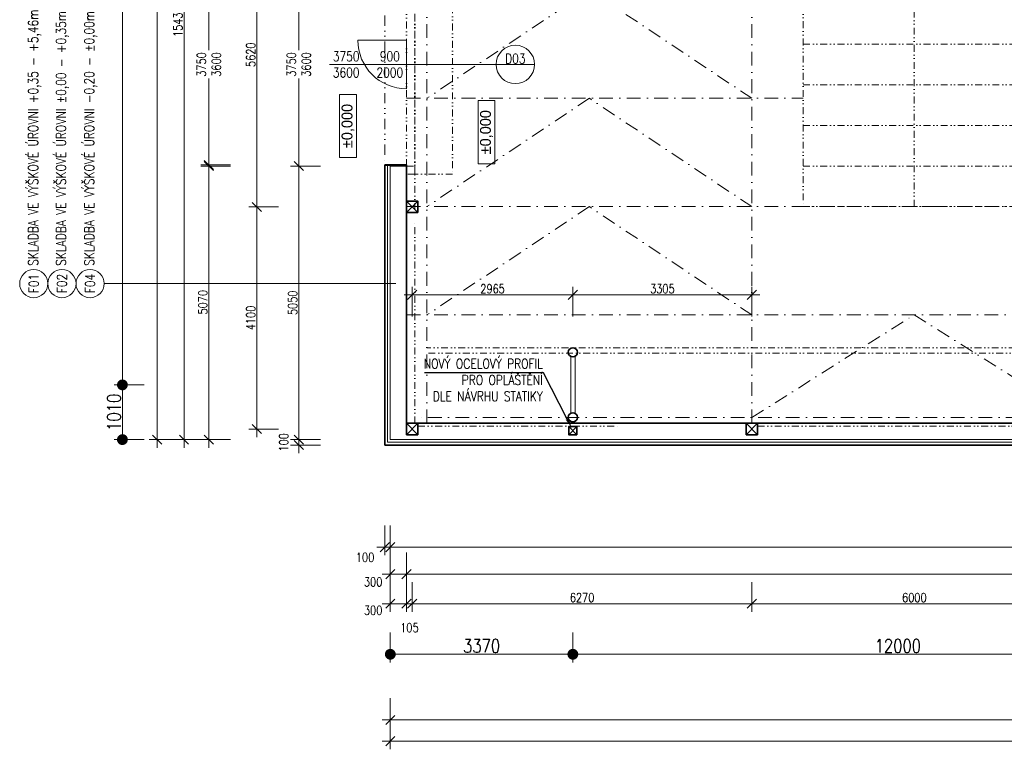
# Model space of a CAD drawing. Header units: millimetres. Extents: x -485339 to 350584, y -1189934 to 0.
# Tile 19 of 178: x -283255 to -265077, y -1065795 to -1052326. Entities that reach past the tile are written whole.
import ezdxf
from ezdxf import colors
from ezdxf.entities.mleader import LeaderData, LeaderLine
from ezdxf.enums import TextEntityAlignment as Align
from ezdxf.math import Vec2, Vec3

# ---------------------------------------------------------------- set-up
doc = ezdxf.new("R2010")
doc.units = ezdxf.units.MM
doc.header["$LTSCALE"] = 10
doc.linetypes.add('DASHDOT', pattern=[25.4, 12.7, -6.35, 0, -6.35])
doc.linetypes.add('DĚLICÍ2', pattern=[15.875, 6.35, -3.175, 0, -3.175, 0, -3.175])
doc.layers.get('Defpoints').update_dxf_attribs({"color": 201})
for name, color, linetype, lineweight in [('N_dveře', 10, 'Continuous', 18), ('N_kóty', 10, 'Continuous', 18), ('N_popis', 10, 'Continuous', 18), ('N_popis_otvory', 10, 'Continuous', 18), ('N_čáry_nad', 10, 'DĚLICÍ2', 18), ('N_čáry_obrys', 10, 'Continuous', 35), ('N_čáry_obv.plášt', 212, 'Continuous', 18), ('N_čáry_plné', 10, 'Continuous', 18), ('St_kóty', 132, 'Continuous', 18), ('St_sloupy_konstrukce haly', 5, 'Continuous', 35), ('St_sloupy_opláštění_půdorys', 25, 'Continuous', 35), ('St_čáry_nad', 250, 'DĚLICÍ2', 18), ('St_čáry_osy', 250, 'DASHDOT', 18), ('St_čáry_plné', 250, 'Continuous', 18)]:
    doc.layers.add(name, color=color, linetype=linetype, lineweight=lineweight)
doc.styles.add('1_50', font='txt', dxfattribs={"height": 100})
doc.styles.get("Standard").update_dxf_attribs({"font": 'simplex.shx', "width": 0.8})
doc.linetypes.add('IZOLACE', pattern='A,0.0001,-0.1,[134,ltypeshp.shx,S=0.1,R=0,X=-0.1,Y=0],-0.2,[134,ltypeshp.shx,S=0.1,R=180,X=0.1,Y=0],-0.1', length=0.4001)
doc.dimstyles.new('stavebníM100', dxfattribs={"dimtxt": 165, "dimasz": 170, "dimexe": 150, "dimexo": 100, "dimgap": 30, "dimtad": 1, "dimdec": 0, "dimtxsty": 'Standard', "dimblk": 'OBLIQUE', "dimcen": -2.5, "dimdle": 150, "dimclrd": 256, "dimclre": 256, "dimclrt": 256, "dimadec": 4, "dimazin": 0, "dimtfac": 1, "dimtdec": 0, "dimtmove": 2, "dimatfit": 3, "dimldrblk": 'OBLIQUE', "dimfxl": 400, "dimfxlon": 1, "dimlwd": -1, "dimlwe": -1, "dimarcsym": 0})
doc.dimstyles.new('stavebníM100_modul', dxfattribs={"dimtxt": 250, "dimasz": 200, "dimexe": 150, "dimexo": 100, "dimgap": 30, "dimtad": 1, "dimdec": 0, "dimtxsty": 'Standard', "dimblk": 'DOT', "dimcen": -2.5, "dimdle": 150, "dimclrd": 256, "dimclre": 256, "dimclrt": 256, "dimadec": 4, "dimazin": 0, "dimtfac": 1, "dimtdec": 0, "dimtmove": 2, "dimatfit": 3, "dimldrblk": 'OBLIQUE', "dimfxl": 400, "dimfxlon": 1, "dimlwd": -1, "dimlwe": -1, "dimarcsym": 0})

# ---------------------------------------------------------------- blocks, each defined once
blk = doc.blocks.new('G$C08AFE675')
at = {"layer": 'St_sloupy_konstrukce haly', "color": 250, "lineweight": 18, "ltscale": 2}
for points in [[(-525, 40), (525, 40)], [(-525, -40), (525, -40)]]:
    blk.add_lwpolyline(points, dxfattribs=at)
at = {"layer": 'St_sloupy_konstrukce haly', "ltscale": 2}
for centre in [(-600, 0), (600, 0)]:
    blk.add_circle(centre, 85, dxfattribs=at)
blk = doc.blocks.new('G$C0F2906C7')
at = {"layer": 'St_sloupy_opláštění_půdorys', "ltscale": 2}
blk.add_lwpolyline([(-105, -105), (105, -105), (105, 105), (-105, 105)], close=True, dxfattribs=at)
for points in [[(-105, 105), (105, -105)], [(105, 105), (-105, -105)]]:
    blk.add_lwpolyline(points, dxfattribs=at)
blk = doc.blocks.new('G$CE3D3B369')
at = {"layer": 'St_čáry_osy', "linetype": 'ByBlock', "ltscale": 2}
blk.add_lwpolyline([(0, 0), (12000, 0), (12000, 4100), (0, 4100)], close=True, dxfattribs=at)
for points in [[(750, 4100), (750, 0)], [(1500, 4100), (1500, 0)], [(2250, 4100), (2250, 0)], [(3000, 4100), (3000, 0)], [(3750, 4100), (3750, 0)], [(4500, 4100), (4500, 0)], [(5250, 4100), (5250, 0)], [(6000, 4100), (6000, 0)], [(6750, 4100), (6750, 0)], [(7500, 4100), (7500, 0)], [(8250, 4100), (8250, 0)], [(9000, 4100), (9000, 0)], [(9750, 4100), (9750, 0)], [(10500, 4100), (10500, 0)], [(11250, 4100), (11250, 0)], [(0, 2050), (12000, 2050)]]:
    blk.add_lwpolyline(points, dxfattribs=at)
at = {"layer": 'St_čáry_osy', "ltscale": 2}
blk.add_lwpolyline([(12000, 4100), (12000, 0)], dxfattribs=at)
blk = doc.blocks.new('*U6988')
at = {"layer": 'St_čáry_osy', "ltscale": 2}
blk.add_lwpolyline([(-3000, -1945), (-4, -55), (3000, -1945)], dxfattribs=at)
blk = doc.blocks.new('*U6987')
at = {"layer": 'St_čáry_osy', "ltscale": 2}
blk.add_blockref('*U6988', (0, 0), dxfattribs=at)
blk = doc.blocks.new('*U6992')
at = {"layer": 'St_čáry_osy', "ltscale": 2}
blk.add_lwpolyline([(3000, -1000), (0, 1000), (-3000, -1000)], dxfattribs=at)
blk = doc.blocks.new('*U6991')
at = {"layer": 'St_čáry_osy', "ltscale": 2}
for p in [(0, 14000), (0, 12000), (0, 10000), (0, 8000), (0, 6000), (0, 4000), (0, 2000), (0, 0)]:
    blk.add_blockref('*U6992', p, dxfattribs=at)
blk = doc.blocks.new('_OBLIQUE')
at = {"color": 0, "linetype": 'ByBlock'}
blk.add_line((-0.5, -0.5), (0.5, 0.5), dxfattribs=at)
blk = doc.blocks.new('*D6995')
at = {"layer": 'Defpoints', "color": 0}
for p in [(-276413, -1061874), (-276113, -1061874), (-276113, -1062563)]:
    blk.add_point(p, dxfattribs=at)
at = {"layer": 'St_kóty'}
for p, q in [((-276413, -1062163), (-276413, -1062713)), ((-276113, -1062163), (-276113, -1062713)), ((-276563, -1062563), (-275963, -1062563))]:
    blk.add_line(p, q, dxfattribs=at)
at = {"layer": 'St_kóty', "linetype": 'ByBlock', "xscale": 170, "yscale": 170, "zscale": 170, "rotation": 180}
blk.add_blockref('_OBLIQUE', (-276413, -1062563), dxfattribs=at)
at = {"layer": 'St_kóty', "linetype": 'ByBlock', "xscale": 170, "yscale": 170, "zscale": 170}
blk.add_blockref('_OBLIQUE', (-276113, -1062563), dxfattribs=at)
at = {"layer": 'St_kóty', "insert": (-276730, -1062705), "char_height": 165, "attachment_point": 5}
blk.add_mtext('300', dxfattribs=at)
blk = doc.blocks.new('*D6996')
at = {"layer": 'Defpoints', "color": 0}
for p in [(-276113, -1061874), (-206363, -1062274), (-206363, -1062563)]:
    blk.add_point(p, dxfattribs=at)
at = {"layer": 'St_kóty'}
for p, q in [((-276113, -1062163), (-276113, -1062713)), ((-206363, -1062374), (-206363, -1062713)), ((-276263, -1062563), (-206213, -1062563))]:
    blk.add_line(p, q, dxfattribs=at)
at = {"layer": 'St_kóty', "linetype": 'ByBlock', "xscale": 170, "yscale": 170, "zscale": 170, "rotation": 180}
blk.add_blockref('_OBLIQUE', (-276113, -1062563), dxfattribs=at)
at = {"layer": 'St_kóty', "linetype": 'ByBlock', "xscale": 170, "yscale": 170, "zscale": 170}
blk.add_blockref('_OBLIQUE', (-206363, -1062563), dxfattribs=at)
at = {"layer": 'St_kóty', "insert": (-241238, -1062450), "char_height": 165, "attachment_point": 5}
blk.add_mtext('69750', dxfattribs=at)
blk = doc.blocks.new('*D7010')
at = {"layer": 'Defpoints', "color": 0}
for p in [(-276413, -1060078), (-276113, -1060078), (-276113, -1063107)]:
    blk.add_point(p, dxfattribs=at)
at = {"layer": 'St_kóty'}
for p, q in [((-276413, -1062707), (-276413, -1063257)), ((-276113, -1062707), (-276113, -1063257)), ((-276563, -1063107), (-275963, -1063107))]:
    blk.add_line(p, q, dxfattribs=at)
at = {"layer": 'St_kóty', "linetype": 'ByBlock', "xscale": 170, "yscale": 170, "zscale": 170, "rotation": 180}
blk.add_blockref('_OBLIQUE', (-276413, -1063107), dxfattribs=at)
at = {"layer": 'St_kóty', "linetype": 'ByBlock', "xscale": 170, "yscale": 170, "zscale": 170}
blk.add_blockref('_OBLIQUE', (-276113, -1063107), dxfattribs=at)
at = {"layer": 'St_kóty', "insert": (-276730, -1063230), "char_height": 165, "attachment_point": 5}
blk.add_mtext('300', dxfattribs=at)
blk = doc.blocks.new('*D7011')
at = {"layer": 'Defpoints', "color": 0}
for p in [(-276008, -1059883), (-276113, -1060078), (-276008, -1063107)]:
    blk.add_point(p, dxfattribs=at)
at = {"layer": 'St_kóty'}
for p, q in [((-276113, -1062707), (-276113, -1063257)), ((-276008, -1062707), (-276008, -1063257)), ((-276263, -1063107), (-275858, -1063107))]:
    blk.add_line(p, q, dxfattribs=at)
at = {"layer": 'St_kóty', "linetype": 'ByBlock', "xscale": 170, "yscale": 170, "zscale": 170, "rotation": 180}
blk.add_blockref('_OBLIQUE', (-276113, -1063107), dxfattribs=at)
at = {"layer": 'St_kóty', "linetype": 'ByBlock', "xscale": 170, "yscale": 170, "zscale": 170}
blk.add_blockref('_OBLIQUE', (-276008, -1063107), dxfattribs=at)
at = {"layer": 'St_kóty', "insert": (-276060, -1063549), "char_height": 165, "attachment_point": 5}
blk.add_mtext('105', dxfattribs=at)
blk = doc.blocks.new('*D7012')
at = {"layer": 'Defpoints', "color": 0}
for p in [(-276008, -1059883), (-269738, -1059883), (-269738, -1063107)]:
    blk.add_point(p, dxfattribs=at)
at = {"layer": 'St_kóty'}
for p, q in [((-276008, -1062707), (-276008, -1063257)), ((-269738, -1062707), (-269738, -1063257)), ((-276158, -1063107), (-269588, -1063107))]:
    blk.add_line(p, q, dxfattribs=at)
at = {"layer": 'St_kóty', "linetype": 'ByBlock', "xscale": 170, "yscale": 170, "zscale": 170, "rotation": 180}
blk.add_blockref('_OBLIQUE', (-276008, -1063107), dxfattribs=at)
at = {"layer": 'St_kóty', "linetype": 'ByBlock', "xscale": 170, "yscale": 170, "zscale": 170}
blk.add_blockref('_OBLIQUE', (-269738, -1063107), dxfattribs=at)
at = {"layer": 'St_kóty', "insert": (-272873, -1062994), "char_height": 165, "attachment_point": 5}
blk.add_mtext('6270', dxfattribs=at)
blk = doc.blocks.new('*D7013')
at = {"layer": 'Defpoints', "color": 0}
for p in [(-269738, -1059883), (-263738, -1059883), (-263738, -1063107)]:
    blk.add_point(p, dxfattribs=at)
at = {"layer": 'St_kóty'}
for p, q in [((-269738, -1062707), (-269738, -1063257)), ((-263738, -1062707), (-263738, -1063257)), ((-269888, -1063107), (-263588, -1063107))]:
    blk.add_line(p, q, dxfattribs=at)
at = {"layer": 'St_kóty', "linetype": 'ByBlock', "xscale": 170, "yscale": 170, "zscale": 170, "rotation": 180}
blk.add_blockref('_OBLIQUE', (-269738, -1063107), dxfattribs=at)
at = {"layer": 'St_kóty', "linetype": 'ByBlock', "xscale": 170, "yscale": 170, "zscale": 170}
blk.add_blockref('_OBLIQUE', (-263738, -1063107), dxfattribs=at)
at = {"layer": 'St_kóty', "insert": (-266738, -1062994), "char_height": 165, "attachment_point": 5}
blk.add_mtext('6000', dxfattribs=at)
blk = doc.blocks.new('_Dot')
at = {"color": 0, "linetype": 'ByBlock', "lineweight": -2}
blk.add_line((-0.5, 0), (-1, 0), dxfattribs=at)
at = {"color": 0, "linetype": 'ByBlock', "const_width": 0.5}
blk.add_lwpolyline([(-0.25, 0, 1), (0.25, 0, 1)], format="xyb", close=True, dxfattribs=at)
blk = doc.blocks.new('*D7039')
at = {"layer": 'Defpoints', "color": 0}
for p in [(-273043, -1040868), (-261043, -1040868), (-273043, -1064041)]:
    blk.add_point(p, dxfattribs=at)
at = {"layer": 'St_kóty'}
for p, q in [((-273043, -1063641), (-273043, -1064191)), ((-261043, -1063641), (-261043, -1064191)), ((-261243, -1064041), (-272843, -1064041))]:
    blk.add_line(p, q, dxfattribs=at)
at = {"layer": 'St_kóty', "linetype": 'ByBlock', "xscale": 200, "yscale": 200, "zscale": 200, "rotation": 180}
blk.add_blockref('_Dot', (-273043, -1064041), dxfattribs=at)
at = {"layer": 'St_kóty', "linetype": 'ByBlock', "xscale": 200, "yscale": 200, "zscale": 200}
blk.add_blockref('_Dot', (-261043, -1064041), dxfattribs=at)
at = {"layer": 'St_kóty', "insert": (-267043, -1063886), "char_height": 250, "attachment_point": 5}
blk.add_mtext('12000', dxfattribs=at)
blk = doc.blocks.new('*D7040')
at = {"layer": 'Defpoints', "color": 0}
for p in [(-273043, -1040868), (-276413, -1060078), (-276413, -1064041)]:
    blk.add_point(p, dxfattribs=at)
at = {"layer": 'St_kóty'}
for p, q in [((-276413, -1063641), (-276413, -1064191)), ((-273043, -1063641), (-273043, -1064191)), ((-273243, -1064041), (-276213, -1064041))]:
    blk.add_line(p, q, dxfattribs=at)
at = {"layer": 'St_kóty', "linetype": 'ByBlock', "xscale": 200, "yscale": 200, "zscale": 200, "rotation": 180}
blk.add_blockref('_Dot', (-276413, -1064041), dxfattribs=at)
at = {"layer": 'St_kóty', "linetype": 'ByBlock', "xscale": 200, "yscale": 200, "zscale": 200}
blk.add_blockref('_Dot', (-273043, -1064041), dxfattribs=at)
at = {"layer": 'St_kóty', "insert": (-274728, -1063886), "char_height": 250, "attachment_point": 5}
blk.add_mtext('3370', dxfattribs=at)
blk = doc.blocks.new('*D7041')
at = {"layer": 'Defpoints', "color": 0}
for p in [(-279762, -1055008), (-277582, -1055008), (-277482, -1060078)]:
    blk.add_point(p, dxfattribs=at)
at = {"layer": 'St_kóty'}
for p, q in [((-279762, -1060228), (-279762, -1054858)), ((-279362, -1055008), (-279912, -1055008)), ((-279362, -1060078), (-279912, -1060078))]:
    blk.add_line(p, q, dxfattribs=at)
at = {"layer": 'St_kóty', "linetype": 'ByBlock', "xscale": 170, "yscale": 170, "zscale": 170}
for p, rotation in [((-279762, -1055008), 90), ((-279762, -1060078), 270)]:
    blk.add_blockref('_OBLIQUE', p, dxfattribs=dict(at, rotation=rotation))
at = {"layer": 'St_kóty', "insert": (-279874, -1057543), "char_height": 165, "attachment_point": 5, "rotation": 90}
blk.add_mtext('5070', dxfattribs=at)
blk = doc.blocks.new('*D7042')
at = {"layer": 'Defpoints', "color": 0}
for p in [(-279762, -1051278), (-277482, -1051278), (-277482, -1055028)]:
    blk.add_point(p, dxfattribs=at)
at = {"layer": 'St_kóty'}
for p, q in [((-279762, -1051128), (-279762, -1052890)), ((-279362, -1051278), (-279912, -1051278)), ((-279762, -1055178), (-279762, -1053415)), ((-279362, -1055028), (-279912, -1055028))]:
    blk.add_line(p, q, dxfattribs=at)
at = {"layer": 'St_kóty', "linetype": 'ByBlock', "xscale": 170, "yscale": 170, "zscale": 170}
for p, rotation in [((-279762, -1051278), 90), ((-279762, -1055028), 270)]:
    blk.add_blockref('_OBLIQUE', p, dxfattribs=dict(at, rotation=rotation))
at = {"layer": 'St_kóty', "insert": (-279762, -1053153), "char_height": 165, "attachment_point": 5, "rotation": 90}
blk.add_mtext('3750\\P3600', dxfattribs=at)
blk = doc.blocks.new('*D7051')
at = {"layer": 'Defpoints', "color": 0}
for p in [(-277482, -1044648), (-280222, -1060078), (-277482, -1060078)]:
    blk.add_point(p, dxfattribs=at)
at = {"layer": 'St_kóty'}
for p, q in [((-280222, -1044498), (-280222, -1060228)), ((-279822, -1044648), (-280372, -1044648)), ((-279822, -1060078), (-280372, -1060078))]:
    blk.add_line(p, q, dxfattribs=at)
at = {"layer": 'St_kóty', "linetype": 'ByBlock', "xscale": 170, "yscale": 170, "zscale": 170}
for p, rotation in [((-280222, -1044648), 90), ((-280222, -1060078), 270)]:
    blk.add_blockref('_OBLIQUE', p, dxfattribs=dict(at, rotation=rotation))
at = {"layer": 'St_kóty', "insert": (-280335, -1052363), "char_height": 165, "attachment_point": 5, "rotation": 90}
blk.add_mtext('15430', dxfattribs=at)
blk = doc.blocks.new('*D7052')
at = {"layer": 'Defpoints', "color": 0}
for p in [(-280718, -992923), (-277382, -992923), (-277482, -1060078)]:
    blk.add_point(p, dxfattribs=at)
at = {"layer": 'St_kóty'}
for p, q in [((-280718, -1060228), (-280718, -992773)), ((-280318, -992923), (-280868, -992923)), ((-280318, -1060078), (-280868, -1060078))]:
    blk.add_line(p, q, dxfattribs=at)
at = {"layer": 'St_kóty', "linetype": 'ByBlock', "xscale": 170, "yscale": 170, "zscale": 170}
for p, rotation in [((-280718, -992923), 90), ((-280718, -1060078), 270)]:
    blk.add_blockref('_OBLIQUE', p, dxfattribs=dict(at, rotation=rotation))
at = {"layer": 'St_kóty', "insert": (-280831, -1026500), "char_height": 165, "attachment_point": 5, "rotation": 90}
blk.add_mtext('67155', dxfattribs=at)
blk = doc.blocks.new('*D7055')
at = {"layer": 'Defpoints', "color": 0}
for p in [(-274152, -1041768), (-281359, -1059068), (-274152, -1059068)]:
    blk.add_point(p, dxfattribs=at)
at = {"layer": 'St_kóty'}
for p, q in [((-280959, -1041768), (-281509, -1041768)), ((-281359, -1041968), (-281359, -1058868)), ((-280959, -1059068), (-281509, -1059068))]:
    blk.add_line(p, q, dxfattribs=at)
at = {"layer": 'St_kóty', "linetype": 'ByBlock', "xscale": 200, "yscale": 200, "zscale": 200}
for p, rotation in [((-281359, -1041768), 90), ((-281359, -1059068), 270)]:
    blk.add_blockref('_Dot', p, dxfattribs=dict(at, rotation=rotation))
at = {"layer": 'St_kóty', "insert": (-281514, -1050418), "char_height": 250, "attachment_point": 5, "rotation": 90}
blk.add_mtext('17300', dxfattribs=at)
blk = doc.blocks.new('*D7056')
at = {"layer": 'Defpoints', "color": 0}
for p in [(-274152, -1059068), (-281359, -1060078), (-277482, -1060078)]:
    blk.add_point(p, dxfattribs=at)
at = {"layer": 'St_kóty'}
for p, q in [((-280959, -1059068), (-281509, -1059068)), ((-281359, -1059268), (-281359, -1059878)), ((-280959, -1060078), (-281509, -1060078))]:
    blk.add_line(p, q, dxfattribs=at)
at = {"layer": 'St_kóty', "linetype": 'ByBlock', "xscale": 200, "yscale": 200, "zscale": 200}
for p, rotation in [((-281359, -1059068), 90), ((-281359, -1060078), 270)]:
    blk.add_blockref('_Dot', p, dxfattribs=dict(at, rotation=rotation))
at = {"layer": 'St_kóty', "insert": (-281514, -1059573), "char_height": 250, "attachment_point": 5, "rotation": 90}
blk.add_mtext('1010', dxfattribs=at)
blk = doc.blocks.new('*D7256')
at = {"layer": 'Defpoints', "color": 0}
for p in [(-179483, -1042046), (-276413, -1060078), (-179483, -1065645)]:
    blk.add_point(p, dxfattribs=at)
at = {"layer": 'St_kóty'}
for p, q in [((-276413, -1065245), (-276413, -1065795)), ((-179483, -1065245), (-179483, -1065795)), ((-276563, -1065645), (-179333, -1065645))]:
    blk.add_line(p, q, dxfattribs=at)
at = {"layer": 'St_kóty', "linetype": 'ByBlock', "xscale": 170, "yscale": 170, "zscale": 170, "rotation": 180}
blk.add_blockref('_OBLIQUE', (-276413, -1065645), dxfattribs=at)
at = {"layer": 'St_kóty', "linetype": 'ByBlock', "xscale": 170, "yscale": 170, "zscale": 170}
blk.add_blockref('_OBLIQUE', (-179483, -1065645), dxfattribs=at)
at = {"layer": 'St_kóty', "insert": (-227948, -1065533), "char_height": 165, "attachment_point": 5}
blk.add_mtext('96930', dxfattribs=at)
blk = doc.blocks.new('*D7257')
at = {"layer": 'Defpoints', "color": 0}
for p in [(-276413, -1060078), (-195583, -1060478), (-195583, -1065253)]:
    blk.add_point(p, dxfattribs=at)
at = {"layer": 'St_kóty'}
for p, q in [((-276413, -1064853), (-276413, -1065403)), ((-195583, -1064853), (-195583, -1065403)), ((-276563, -1065253), (-195433, -1065253))]:
    blk.add_line(p, q, dxfattribs=at)
at = {"layer": 'St_kóty', "linetype": 'ByBlock', "xscale": 170, "yscale": 170, "zscale": 170, "rotation": 180}
blk.add_blockref('_OBLIQUE', (-276413, -1065253), dxfattribs=at)
at = {"layer": 'St_kóty', "linetype": 'ByBlock', "xscale": 170, "yscale": 170, "zscale": 170}
blk.add_blockref('_OBLIQUE', (-195583, -1065253), dxfattribs=at)
at = {"layer": 'St_kóty', "insert": (-235998, -1065141), "char_height": 165, "attachment_point": 5}
blk.add_mtext('80830', dxfattribs=at)
blk = doc.blocks.new('*D7259')
at = {"layer": 'Defpoints', "color": 0}
for p in [(-278878, -1055783), (-277077, -1055783), (-277077, -1059883)]:
    blk.add_point(p, dxfattribs=at)
at = {"layer": 'St_kóty'}
for p, q in [((-278878, -1060033), (-278878, -1055633)), ((-278478, -1055783), (-279028, -1055783)), ((-278478, -1059883), (-279028, -1059883))]:
    blk.add_line(p, q, dxfattribs=at)
at = {"layer": 'St_kóty', "linetype": 'ByBlock', "xscale": 170, "yscale": 170, "zscale": 170}
for p, rotation in [((-278878, -1055783), 90), ((-278878, -1059883), 270)]:
    blk.add_blockref('_OBLIQUE', p, dxfattribs=dict(at, rotation=rotation))
at = {"layer": 'St_kóty', "insert": (-278990, -1057833), "char_height": 165, "attachment_point": 5, "rotation": 90}
blk.add_mtext('4100', dxfattribs=at)
blk = doc.blocks.new('*D7260')
at = {"layer": 'Defpoints', "color": 0}
for p in [(-278878, -1050163), (-277077, -1050163), (-277077, -1055783)]:
    blk.add_point(p, dxfattribs=at)
at = {"layer": 'St_kóty'}
for p, q in [((-278878, -1055933), (-278878, -1050013)), ((-278478, -1050163), (-279028, -1050163)), ((-278478, -1055783), (-279028, -1055783))]:
    blk.add_line(p, q, dxfattribs=at)
at = {"layer": 'St_kóty', "linetype": 'ByBlock', "xscale": 170, "yscale": 170, "zscale": 170}
for p, rotation in [((-278878, -1050163), 90), ((-278878, -1055783), 270)]:
    blk.add_blockref('_OBLIQUE', p, dxfattribs=dict(at, rotation=rotation))
at = {"layer": 'St_kóty', "insert": (-278990, -1052973), "char_height": 165, "attachment_point": 5, "rotation": 90}
blk.add_mtext('5620', dxfattribs=at)
blk = doc.blocks.new('G$C1D1D6D4C')
at = {"layer": 'N_dveře', "linetype": 'DĚLICÍ2', "ltscale": 2}
for points in [[(-850, 150), (-850, -3900)], [(-850, 150), (-150, 150)], [(-150, 0), (-150, -3750)], [(0, -3750), (0, 0)], [(-850, -3900), (-150, -3900)]]:
    blk.add_lwpolyline(points, dxfattribs=at)
at = {"layer": 'N_dveře'}
blk.add_lwpolyline([(0, 0), (-150, 0), (-150, 150), (0, 150)], close=True, dxfattribs=at)
at = {"layer": 'N_dveře', "linetype": 'DĚLICÍ2', "ltscale": 2}
blk.add_lwpolyline([(0, -3750), (-150, -3750), (-150, -3900), (0, -3900)], close=True, dxfattribs=at)
blk = doc.blocks.new('*D7267')
at = {"layer": 'Defpoints', "color": 0}
for p in [(-276513, -1060654), (-276413, -1060654), (-276513, -1062062)]:
    blk.add_point(p, dxfattribs=at)
at = {"layer": 'N_kóty'}
for p, q in [((-276513, -1061662), (-276513, -1062212)), ((-276413, -1061662), (-276413, -1062212)), ((-276263, -1062062), (-276663, -1062062))]:
    blk.add_line(p, q, dxfattribs=at)
at = {"layer": 'N_kóty', "linetype": 'ByBlock', "xscale": 170, "yscale": 170, "zscale": 170, "rotation": 180}
blk.add_blockref('_OBLIQUE', (-276513, -1062062), dxfattribs=at)
at = {"layer": 'N_kóty', "linetype": 'ByBlock', "xscale": 170, "yscale": 170, "zscale": 170}
blk.add_blockref('_OBLIQUE', (-276413, -1062062), dxfattribs=at)
at = {"layer": 'N_kóty', "insert": (-276879, -1062252), "char_height": 165, "attachment_point": 5}
blk.add_mtext('100', dxfattribs=at)
blk = doc.blocks.new('*D7290')
at = {"layer": 'Defpoints', "color": 0}
for p in [(-278103, -1060078), (-277249, -1060078), (-277349, -1060178)]:
    blk.add_point(p, dxfattribs=at)
at = {"layer": 'N_kóty'}
for p, q in [((-278103, -1060328), (-278103, -1059928)), ((-277703, -1060078), (-278253, -1060078)), ((-277703, -1060178), (-278253, -1060178))]:
    blk.add_line(p, q, dxfattribs=at)
at = {"layer": 'N_kóty', "linetype": 'ByBlock', "xscale": 170, "yscale": 170, "zscale": 170}
for p, rotation in [((-278103, -1060078), 90), ((-278103, -1060178), 270)]:
    blk.add_blockref('_OBLIQUE', p, dxfattribs=dict(at, rotation=rotation))
at = {"layer": 'N_kóty', "insert": (-278381, -1060128), "char_height": 165, "attachment_point": 5, "rotation": 90}
blk.add_mtext('100', dxfattribs=at)
blk = doc.blocks.new('*D7291')
at = {"layer": 'Defpoints', "color": 0}
for p in [(-278103, -1055028), (-277249, -1055028), (-277249, -1060078)]:
    blk.add_point(p, dxfattribs=at)
at = {"layer": 'N_kóty'}
for p, q in [((-277703, -1055028), (-278253, -1055028)), ((-278103, -1060228), (-278103, -1054878)), ((-277703, -1060078), (-278253, -1060078))]:
    blk.add_line(p, q, dxfattribs=at)
at = {"layer": 'N_kóty', "linetype": 'ByBlock', "xscale": 170, "yscale": 170, "zscale": 170}
for p, rotation in [((-278103, -1055028), 90), ((-278103, -1060078), 270)]:
    blk.add_blockref('_OBLIQUE', p, dxfattribs=dict(at, rotation=rotation))
at = {"layer": 'N_kóty', "insert": (-278216, -1057553), "char_height": 165, "attachment_point": 5, "rotation": 90}
blk.add_mtext('5050', dxfattribs=at)
blk = doc.blocks.new('*D7292')
at = {"layer": 'Defpoints', "color": 0}
for p in [(-278103, -1051278), (-277249, -1051278), (-277249, -1055028)]:
    blk.add_point(p, dxfattribs=at)
at = {"layer": 'N_kóty'}
for p, q in [((-278103, -1051128), (-278103, -1052890)), ((-277703, -1051278), (-278253, -1051278)), ((-278103, -1055178), (-278103, -1053415)), ((-277703, -1055028), (-278253, -1055028))]:
    blk.add_line(p, q, dxfattribs=at)
at = {"layer": 'N_kóty', "linetype": 'ByBlock', "xscale": 170, "yscale": 170, "zscale": 170}
for p, rotation in [((-278103, -1051278), 90), ((-278103, -1055028), 270)]:
    blk.add_blockref('_OBLIQUE', p, dxfattribs=dict(at, rotation=rotation))
at = {"layer": 'N_kóty', "insert": (-278103, -1053153), "char_height": 165, "attachment_point": 5, "rotation": 90}
blk.add_mtext('3750\\P3600', dxfattribs=at)
blk = doc.blocks.new('*D7307')
at = {"layer": 'Defpoints', "color": 0}
for p in [(-276413, -1060654), (-206363, -1060654), (-206363, -1062062)]:
    blk.add_point(p, dxfattribs=at)
at = {"layer": 'N_kóty'}
for p, q in [((-276413, -1061662), (-276413, -1062212)), ((-206363, -1061662), (-206363, -1062212)), ((-276563, -1062062), (-206213, -1062062))]:
    blk.add_line(p, q, dxfattribs=at)
at = {"layer": 'N_kóty', "linetype": 'ByBlock', "xscale": 170, "yscale": 170, "zscale": 170, "rotation": 180}
blk.add_blockref('_OBLIQUE', (-276413, -1062062), dxfattribs=at)
at = {"layer": 'N_kóty', "linetype": 'ByBlock', "xscale": 170, "yscale": 170, "zscale": 170}
blk.add_blockref('_OBLIQUE', (-206363, -1062062), dxfattribs=at)
at = {"layer": 'N_kóty', "insert": (-241388, -1061949), "char_height": 165, "attachment_point": 5}
blk.add_mtext('70050', dxfattribs=at)
blk = doc.blocks.new('G$CBB62DE26')
at = {"layer": 'St_sloupy_opláštění_půdorys', "color": 0, "ltscale": 2}
blk.add_lwpolyline([(-75, -150), (75, -150), (75, 0), (-75, 0)], close=True, dxfattribs=at)
for points in [[(-75, 0), (75, -150)], [(75, 0), (-75, -150)]]:
    blk.add_lwpolyline(points, dxfattribs=at)
blk = doc.blocks.new('*D8014')
at = {"layer": 'Defpoints', "color": 0}
for p in [(-273043, -1057406), (-276008, -1058868), (-273043, -1058898)]:
    blk.add_point(p, dxfattribs=at)
at = {"layer": 'N_kóty'}
for p, q in [((-276158, -1057406), (-272893, -1057406)), ((-276008, -1057806), (-276008, -1057256)), ((-273043, -1057806), (-273043, -1057256))]:
    blk.add_line(p, q, dxfattribs=at)
at = {"layer": 'N_kóty', "linetype": 'ByBlock', "xscale": 170, "yscale": 170, "zscale": 170, "rotation": 180}
blk.add_blockref('_OBLIQUE', (-276008, -1057406), dxfattribs=at)
at = {"layer": 'N_kóty', "linetype": 'ByBlock', "xscale": 170, "yscale": 170, "zscale": 170}
blk.add_blockref('_OBLIQUE', (-273043, -1057406), dxfattribs=at)
at = {"layer": 'N_kóty', "lineweight": 18, "insert": (-274525, -1057294), "char_height": 165, "attachment_point": 5}
blk.add_mtext('2965', dxfattribs=at)
blk = doc.blocks.new('*D8015')
at = {"layer": 'Defpoints', "color": 0}
for p in [(-269738, -1057406), (-269738, -1058763), (-273043, -1058898)]:
    blk.add_point(p, dxfattribs=at)
at = {"layer": 'N_kóty'}
for p, q in [((-273193, -1057406), (-269588, -1057406)), ((-273043, -1057806), (-273043, -1057256)), ((-269738, -1057806), (-269738, -1057256))]:
    blk.add_line(p, q, dxfattribs=at)
at = {"layer": 'N_kóty', "linetype": 'ByBlock', "xscale": 170, "yscale": 170, "zscale": 170, "rotation": 180}
blk.add_blockref('_OBLIQUE', (-273043, -1057406), dxfattribs=at)
at = {"layer": 'N_kóty', "linetype": 'ByBlock', "xscale": 170, "yscale": 170, "zscale": 170}
blk.add_blockref('_OBLIQUE', (-269738, -1057406), dxfattribs=at)
at = {"layer": 'N_kóty', "lineweight": 18, "insert": (-271390, -1057294), "char_height": 165, "attachment_point": 5}
blk.add_mtext('3305', dxfattribs=at)

msp = doc.modelspace()

# ---------------------------------------------------------------- linework, layer by layer
at = {"layer": 'N_dveře'}
for points in [[(-276112.7, -1052702.6), (-277012.7, -1052702.6)], [(-276112.7, -1052702.6), (-276112.7, -1053602.6)]]:
    msp.add_lwpolyline(points, dxfattribs=at)
msp.add_arc((-276112.7, -1052702.6), 900, 180, 270, dxfattribs=at)
at = {"layer": 'N_popis'}
msp.add_lwpolyline([(-281696.1, -1057198.6), (-276312.7, -1057198.6)], dxfattribs=at)
for centre in [(-282995.6, -1057198.6), (-282475.8, -1057198.6), (-281956, -1057198.6)]:
    msp.add_circle(centre, 259.9, dxfattribs=at)
at = {"layer": 'N_popis_otvory'}
msp.add_lwpolyline([(-277538.2, -1053152.6), (-274459.1, -1053152.6)], dxfattribs=at)
msp.add_circle((-274104.5, -1053152.6), 354.6, dxfattribs=at)
at = {"layer": 'N_čáry_nad', "ltscale": 3}
msp.add_lwpolyline([(-276512.7, -1051297.6), (-276512.7, -1055007.6)], dxfattribs=at)
at = {"layer": 'N_čáry_obrys', "ltscale": 2}
for points in [[(-276512.7, -1055007.6), (-276512.7, -1060177.6)], [(-276112.7, -1055007.6), (-276512.7, -1055007.6)], [(-276112.7, -1060177.6), (-276512.7, -1060177.6)], [(-206462.7, -1060177.6), (-276112.7, -1060177.6)]]:
    msp.add_lwpolyline(points, dxfattribs=at)
at = {"layer": 'N_čáry_obrys'}
msp.add_lwpolyline([(-276112.7, -1055007.6), (-276112.7, -1055027.6)], dxfattribs=at)
at = {"layer": 'N_čáry_obv.plášt', "linetype": 'IZOLACE', "ltscale": 2}
msp.add_lwpolyline([(-276112.7, -1055017.6), (-276512.7, -1055017.6)], dxfattribs=at)
at = {"layer": 'N_čáry_obv.plášt', "linetype": 'IZOLACE', "ltscale": 10}
for points in [[(-276462.7, -1055027.6), (-276462.7, -1060127.6)], [(-206412.7, -1060127.6), (-276462.7, -1060127.6)]]:
    msp.add_lwpolyline(points, dxfattribs=at)
at = {"layer": 'N_čáry_plné'}
msp.add_lwpolyline([(-274459.1, -1053152.6), (-273749.9, -1053152.6)], dxfattribs=at)
at = {"layer": 'St_kóty'}
for points in [[(-277349.4, -1054872.1), (-277349.4, -1053705.6), (-277038.8, -1053705.6), (-277038.8, -1054872.1)], [(-274793.5, -1054986.9), (-274793.5, -1053820.4), (-274482.9, -1053820.4), (-274482.9, -1054986.9)]]:
    msp.add_lwpolyline(points, close=True, dxfattribs=at)
at = {"layer": 'St_sloupy_konstrukce haly', "ltscale": 2}
for points in [[(-276112.7, -1055027.6), (-276112.7, -1059777.6)], [(-276112.7, -1059777.6), (-206362.7, -1059777.6)]]:
    msp.add_lwpolyline(points, dxfattribs=at)
at = {"layer": 'St_čáry_nad', "ltscale": 2}
for points in [[(-275957.7, -1055837.6), (-275957.7, -1050477.6)], [(-275957.7, -1059777.6), (-275957.7, -1056047.6)], [(-207042.7, -1058382.6), (-275737.7, -1058382.6)], [(-206959.1, -1058482.6), (-275737.7, -1058482.6)], [(-275902.7, -1059832.6), (-272172.7, -1059832.6)], [(-269632.7, -1059832.6), (-263842.7, -1059832.6)]]:
    msp.add_lwpolyline(points, dxfattribs=at)
at = {"layer": 'St_čáry_osy', "ltscale": 2}
for points in [[(-275737.7, -1059777.6), (-275737.7, -1011656.9)], [(-269737.7, -1059777.6), (-269737.7, -1011656.9)], [(-276112.7, -1053777.6), (-268792, -1053777.6)], [(-276112.7, -1055777.6), (-206362.7, -1055777.6)], [(-276112.7, -1057777.6), (-206362.7, -1057777.6)], [(-206362.7, -1059667.6), (-275957.7, -1059667.6)]]:
    msp.add_lwpolyline(points, dxfattribs=at)
at = {"layer": 'St_čáry_plné', "ltscale": 2}
for points in [[(-276412.7, -1055027.6), (-276412.7, -1060077.6)], [(-276112.7, -1055027.6), (-276412.7, -1055027.6)], [(-276112.7, -1060077.6), (-276412.7, -1060077.6)], [(-206362.7, -1060077.6), (-276112.7, -1060077.6)]]:
    msp.add_lwpolyline(points, dxfattribs=at)

# ---------------------------------------------------------------- block references
at = {"layer": 'N_dveře', "xscale": -1}
msp.add_blockref('G$C1D1D6D4C', (-276112.7, -1051277.6), dxfattribs=at)
at = {"layer": 'N_čáry_obrys', "ltscale": 2, "rotation": 90}
msp.add_blockref('G$CBB62DE26', (-273117.7, -1059912.6), dxfattribs=at)
at = {"layer": 'St_sloupy_konstrukce haly', "ltscale": 2, "rotation": 90}
msp.add_blockref('G$C08AFE675', (-273042.7, -1059067.6), dxfattribs=at)
at = {"layer": 'St_sloupy_opláštění_půdorys', "ltscale": 2, "rotation": 90}
for p in [(-276007.7, -1055782.6), (-276007.7, -1059882.6), (-269737.7, -1059882.6)]:
    msp.add_blockref('G$C0F2906C7', p, dxfattribs=at)
at = {"layer": 'St_čáry_nad', "ltscale": 2, "rotation": 90}
msp.add_blockref('G$CE3D3B369', (-264692, -1055777.6), dxfattribs=at)
at = {"layer": 'St_čáry_osy', "ltscale": 2}
for name, p in [('*U6991', (-272737.7, -1056777.6)), ('*U6987', (-266737.7, -1057722.6))]:
    msp.add_blockref(name, p, dxfattribs=at)

# ---------------------------------------------------------------- texts
at = {"layer": 'N_popis', "width": 0.8}
for s, p in [('SKLADBA VE VÝŠKOVÉ ÚROVNI +0,35 - +5,46m ', (-282916.1, -1056868.5)), ('SKLADBA VE VÝŠKOVÉ ÚROVNI %%P0,00 - +0,35m ', (-282401.8, -1056868.5)), ('SKLADBA VE VÝŠKOVÉ ÚROVNI -0,20 - %%P0,00m ', (-281882, -1056868.5))]:
    msp.add_text(s, height=180, rotation=90, dxfattribs=at).set_placement(p)
for s, p in [('F01', (-282995.6, -1057198.6)), ('F02', (-282475.8, -1057198.6)), ('F04', (-281956, -1057198.6))]:
    msp.add_text(s, height=180, rotation=90, dxfattribs=at).set_placement(p, align=Align.MIDDLE_CENTER)
at = {"layer": 'N_popis_otvory', "width": 0.8}
msp.add_text('D03', height=180, dxfattribs=at).set_placement((-274104.5, -1053044.8), align=Align.MIDDLE_CENTER)
at = {"layer": 'N_popis_otvory', "char_height": 180, "width": 1342.526, "attachment_point": 5}
for s, insert in [('3750\\P3600', (-277227.8, -1053152.6)), ('900\\P2000', (-276420.1, -1053152.6))]:
    msp.add_mtext(s, dxfattribs=dict(at, insert=insert))
at = {"layer": 'St_kóty', "char_height": 200, "attachment_point": 5, "rotation": 90, "style": '1_50'}
for insert in [(-277194.1, -1054288.9), (-274638.2, -1054403.7)]:
    msp.add_mtext_dynamic_manual_height_columns('%%p0,000', width=890.536, gutter_width=500, heights=[0], dxfattribs=dict(at, insert=insert)).dxf.set("width", 1781.071)

# ---------------------------------------------------------------- dimensions: what is measured, and where the dimension line sits
at = {"layer": 'N_kóty'}
dim = msp.add_linear_dim(base=(-278103.5, -1051277.6), p1=(-277249.1, -1055027.6), p2=(-277249.1, -1051277.6), angle=90, text='<>\\P3600', dimstyle='stavebníM100', override={"dimtxsty": 'Standard'}, dxfattribs=at)
dim.commit()
dim.dimension.update_dxf_attribs({"geometry": '*D7292', "text_midpoint": (-278103.5, -1053152.6), "dimtype": 160})
for base, p1, p2, picture, middle in [((-278103.5, -1055027.6), (-277249.1, -1060077.6), (-277249.1, -1055027.6), '*D7291', (-278216, -1057552.6)), ((-278103.5, -1060077.6), (-277349.1, -1060177.6), (-277249.1, -1060077.6), '*D7290', (-278381, -1060127.6))]:
    dim = msp.add_linear_dim(base=base, p1=p1, p2=p2, angle=90, dimstyle='stavebníM100', dxfattribs=at)
    dim.commit()
    dim.dimension.update_dxf_attribs({"geometry": picture, "text_midpoint": middle})
at = {"layer": 'N_kóty', "lineweight": 18}
for base, p1, p2, picture, middle in [((-273042.7, -1057406.4), (-276007.7, -1058867.7), (-273042.7, -1058897.7), '*D8014', (-274525.2, -1057293.9)), ((-269737.7, -1057406.4), (-273042.7, -1058897.7), (-269737.7, -1058762.7), '*D8015', (-271390.2, -1057293.9))]:
    dim = msp.add_linear_dim(base=base, p1=p1, p2=p2, dimstyle='stavebníM100', dxfattribs=at)
    dim.commit()
    dim.dimension.update_dxf_attribs({"geometry": picture, "text_midpoint": middle})
at = {"layer": 'N_kóty'}
dim = msp.add_linear_dim(base=(-276512.7, -1062061.7), p1=(-276412.7, -1060653.8), p2=(-276512.7, -1060653.8), dimstyle='stavebníM100', dxfattribs=at)
dim.commit()
dim.dimension.update_dxf_attribs({"geometry": '*D7267', "text_midpoint": (-276878.6, -1062251.8), "dimtype": 160})
dim = msp.add_linear_dim(base=(-206362.7, -1062061.7), p1=(-276412.7, -1060653.8), p2=(-206362.7, -1060653.8), dimstyle='stavebníM100', dxfattribs=at)
dim.commit()
dim.dimension.update_dxf_attribs({"geometry": '*D7307', "text_midpoint": (-241387.7, -1061949.2)})
at = {"layer": 'St_kóty'}
for base, p1, p2, dimstyle, picture, middle in [((-280718.2, -992922.8), (-277481.9, -1060077.6), (-277381.9, -992922.8), 'stavebníM100', '*D7052', (-280830.7, -1026500.2)), ((-280222, -1060077.6), (-277481.9, -1044647.6), (-277481.9, -1060077.6), 'stavebníM100', '*D7051', (-280334.5, -1052362.6)), ((-278877.9, -1050162.6), (-277076.9, -1055782.6), (-277076.9, -1050162.6), 'stavebníM100', '*D7260', (-278990.4, -1052972.6)), ((-279761.7, -1055007.6), (-277481.9, -1060077.6), (-277581.9, -1055007.6), 'stavebníM100', '*D7041', (-279874.2, -1057542.6)), ((-278877.9, -1055782.6), (-277076.9, -1059882.6), (-277076.9, -1055782.6), 'stavebníM100', '*D7259', (-278990.4, -1057832.6)), ((-281359, -1060077.6), (-274151.9, -1059067.6), (-277481.9, -1060077.6), 'stavebníM100_modul', '*D7056', (-281514, -1059572.6))]:
    dim = msp.add_linear_dim(base=base, p1=p1, p2=p2, angle=90, dimstyle=dimstyle, override={"dimtxsty": 'Standard', "dimldrblk": 'OBLIQUE'}, dxfattribs=at)
    dim.commit()
    dim.dimension.update_dxf_attribs({"geometry": picture, "text_midpoint": middle})
for base, p1, p2, dimstyle, picture, middle in [((-276412.7, -1064041.5), (-273042.7, -1040867.6), (-276412.7, -1060077.6), 'stavebníM100_modul', '*D7040', (-274727.7, -1063886.5)), ((-179483, -1065645.1), (-276412.7, -1060077.6), (-179483, -1042045.8), 'stavebníM100', '*D7256', (-227947.9, -1065532.6)), ((-195582.7, -1065253.2), (-276412.7, -1060077.6), (-195582.7, -1060477.6), 'stavebníM100', '*D7257', (-235997.7, -1065140.7)), ((-206362.7, -1062562.9), (-276112.7, -1061874.1), (-206362.7, -1062274.1), 'stavebníM100', '*D6996', (-241237.7, -1062450.4))]:
    dim = msp.add_linear_dim(base=base, p1=p1, p2=p2, dimstyle=dimstyle, override={"dimtxsty": 'Standard', "dimldrblk": 'OBLIQUE'}, dxfattribs=at)
    dim.commit()
    dim.dimension.update_dxf_attribs({"geometry": picture, "text_midpoint": middle})
for base, p1, p2, dimstyle, picture, middle in [((-273042.7, -1064041.5), (-261042.7, -1040867.6), (-273042.7, -1040867.6), 'stavebníM100_modul', '*D7039', (-267042.7, -1063886.5)), ((-276007.7, -1063107), (-276112.7, -1060077.6), (-276007.7, -1059882.6), 'stavebníM100', '*D7011', (-276060.2, -1063549.5)), ((-269737.7, -1063107), (-276007.7, -1059882.6), (-269737.7, -1059882.6), 'stavebníM100', '*D7012', (-272872.7, -1062994.5)), ((-263737.7, -1063107), (-269737.7, -1059882.6), (-263737.7, -1059882.6), 'stavebníM100', '*D7013', (-266737.7, -1062994.5))]:
    dim = msp.add_linear_dim(base=base, p1=p1, p2=p2, dimstyle=dimstyle, dxfattribs=at)
    dim.commit()
    dim.dimension.update_dxf_attribs({"geometry": picture, "text_midpoint": middle})
dim = msp.add_linear_dim(base=(-281359, -1059067.6), p1=(-274151.9, -1041767.6), p2=(-274151.9, -1059067.6), angle=90, dimstyle='stavebníM100_modul', dxfattribs=at)
dim.commit()
dim.dimension.update_dxf_attribs({"geometry": '*D7055', "text_midpoint": (-281514, -1050417.6)})
dim = msp.add_linear_dim(base=(-279761.7, -1051277.6), p1=(-277481.9, -1055027.6), p2=(-277481.9, -1051277.6), angle=90, text='<>\\P3600', dimstyle='stavebníM100', override={"dimtxsty": 'Standard'}, dxfattribs=at)
dim.commit()
dim.dimension.update_dxf_attribs({"geometry": '*D7042', "text_midpoint": (-279761.7, -1053152.6), "dimtype": 160})
dim = msp.add_linear_dim(base=(-276112.7, -1063107), p1=(-276412.7, -1060077.6), p2=(-276112.7, -1060077.6), dimstyle='stavebníM100', override={"dimtxsty": 'Standard', "dimldrblk": 'OBLIQUE'}, dxfattribs=at)
dim.commit()
dim.dimension.update_dxf_attribs({"geometry": '*D7010', "text_midpoint": (-276729.5, -1063230.4), "dimtype": 160})
dim = msp.add_linear_dim(base=(-276112.7, -1062562.9), p1=(-276412.7, -1061874.1), p2=(-276112.7, -1061874.1), dimstyle='stavebníM100', dxfattribs=at)
dim.commit()
dim.dimension.update_dxf_attribs({"geometry": '*D6995', "text_midpoint": (-276729.5, -1062705.1), "dimtype": 160})

# ---------------------------------------------------------------- leaders
at = {"layer": 'N_popis'}
ml = msp.add_multileader_mtext('Standard', dxfattribs=at)
ml.set_content('NOVÝ OCELOVÝ PROFIL \\PPRO OPLÁŠTĚNÍ \\PDLE NÁVRHU STATIKY')
ml.set_leader_properties()
ml.build(insert=Vec2(0, 0))
ml.multileader.update_dxf_attribs({"text_left_attachment_type": 6, "text_right_attachment_type": 6, "arrow_head_size": 180})
ctx = ml.context
ctx.base_point, ctx.char_height, ctx.arrow_head_size, ctx.plane_origin = Vec3(-276101.2, -1058845.1), 180, 180, Vec3(-272808, -1057884.6)
ctx.left_attachment, ctx.right_attachment, ctx.text_align_type = 6, 6, 2
notes = []
notes.append((ctx, [(0, (1, 1, 0), (-273586.3, -1058845.1), (-1, 0), 8, [(0, [(-273065.2, -1059858.7)], 0, [])])]))
ctx.mtext.insert, ctx.mtext.alignment, ctx.mtext.flow_direction = Vec3(-273596.3, -1058588), 3, 5
for ctx, leaders in notes:
    for number, flags, end, landing, length, lines in leaders:
        leader = LeaderData()
        leader.index, (leader.has_last_leader_line, leader.has_dogleg_vector, leader.attachment_direction) = number, flags
        leader.last_leader_point, leader.dogleg_vector, leader.dogleg_length = Vec3(end), Vec3(landing), length
        for number, points, colour, breaks in lines:
            line = LeaderLine()
            line.index, line.vertices, line.color, line.breaks = number, Vec3.list(points), colors.encode_raw_color(colour), breaks
            leader.lines.append(line)
        ctx.leaders.append(leader)

doc.saveas('drawing.dxf')
